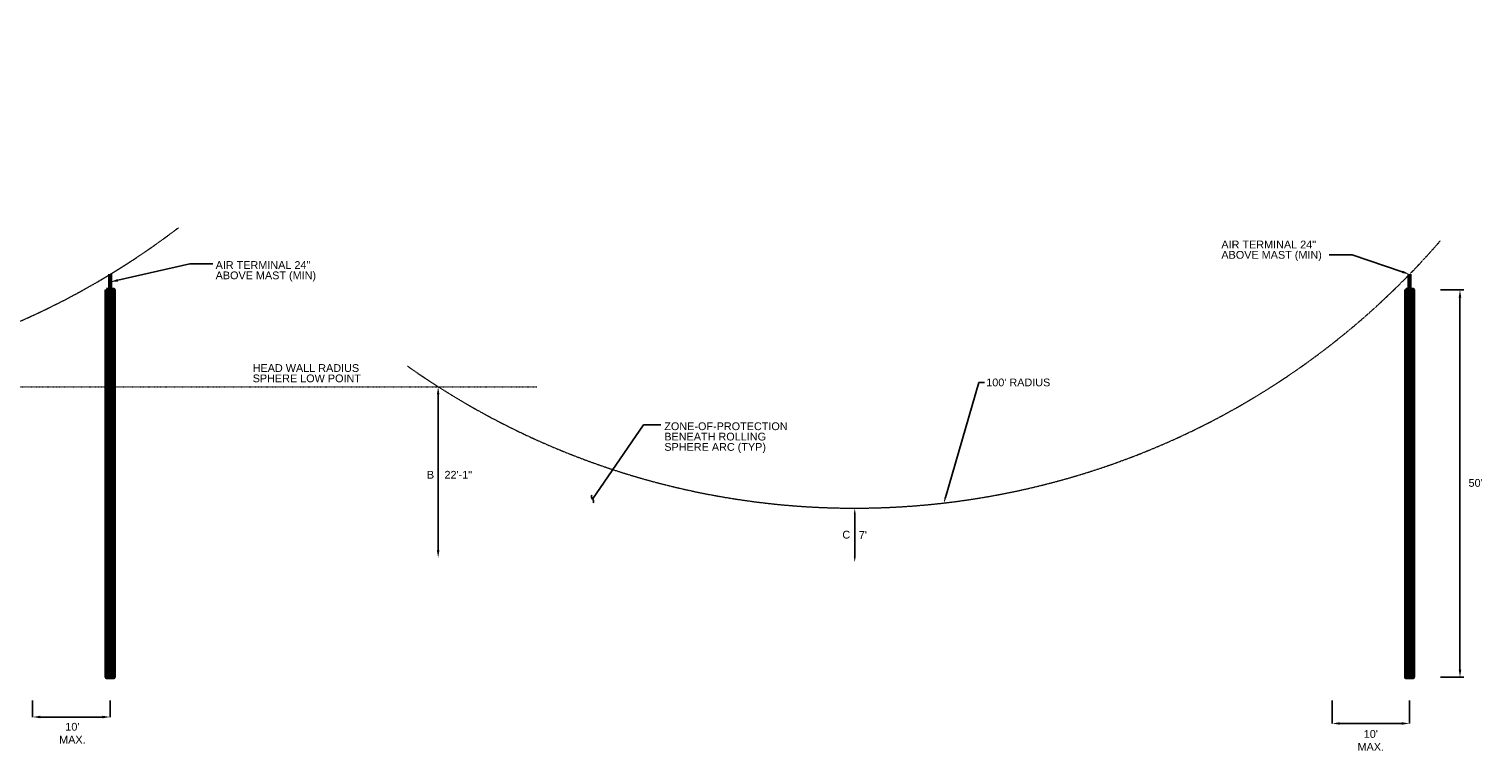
# Model space of a CAD drawing. Header units: inches. Extents: x -3 to 12799, y 241 to 11785.
# Tile 2 of 12: x 3005 to 5256, y 241 to 1360. Entities that reach past the tile are written whole.
import ezdxf
from ezdxf import colors
from ezdxf.entities.mleader import LeaderData, LeaderLine
from ezdxf.math import Vec2, Vec3

# ---------------------------------------------------------------- set-up
doc = ezdxf.new("R2010")
doc.units = ezdxf.units.IN
doc.header["$MEASUREMENT"] = 0
doc.linetypes.add('DASHED2', pattern=[0.375, 0.25, -0.125])
doc.linetypes.add('DOT', pattern=[0.25, 0, -0.25])
for name, color, linetype, lineweight in [('E-ANNO-TEXT', 7, 'Continuous', 18), ('E-LPS-RSM', 30, 'DASHED2', 18), ('E-LPS-SYMB', 7, 'Continuous', 60)]:
    doc.layers.add(name, color=color, linetype=linetype, lineweight=lineweight)
doc.styles.get("Standard").update_dxf_attribs({"font": 'arial.ttf'})
doc.dimstyles.new('Annotative', dxfattribs={"dimscale": 0, "dimtxt": 0.18, "dimasz": 0.18, "dimexe": 0.18, "dimexo": 0.0625, "dimgap": 0.09, "dimtad": 0, "dimtih": 1, "dimtoh": 1, "dimdec": 4, "dimzin": 0, "dimdsep": 46, "dimtxsty": 'Standard', "dimcen": 0.09, "dimadec": 0, "dimazin": 0, "dimtfac": 1, "dimtdec": 4, "dimtofl": 0, "dimtmove": 0, "dimatfit": 3, "dimfxl": 1, "dimtolj": 1, "dimtzin": 0, "dimarcsym": 0})
doc.dimstyles.get("Standard").update_dxf_attribs({"dimtxt": 0.18, "dimasz": 0.18, "dimexe": 0.18, "dimexo": 0.0625, "dimgap": 0.09, "dimtad": 0, "dimtih": 1, "dimtoh": 1, "dimdec": 4, "dimzin": 0, "dimdsep": 46, "dimtxsty": 'Standard', "dimcen": 0.09, "dimadec": 0, "dimazin": 0, "dimtfac": 1, "dimtdec": 4, "dimtofl": 0, "dimtmove": 0, "dimatfit": 3, "dimfxl": 1, "dimtolj": 1, "dimtzin": 0, "dimarcsym": 0})

# ---------------------------------------------------------------- blocks, each defined once
blk = doc.blocks.new('*D24')
at = {"layer": 'Defpoints', "color": 0, "transparency": 16777216}
for p in [(4283.1, 618.2), (4283.1, 618.2), (4283.1, 534.2)]:
    blk.add_point(p, dxfattribs=at)
at = {"layer": 'E-ANNO-TEXT', "color": 0, "lineweight": -2, "transparency": 16777216}
blk.add_line((4283.1, 543.2), (4283.1, 609.2), dxfattribs=at)
at = {"layer": 'E-ANNO-TEXT', "color": 0, "transparency": 16777216}
for points in [[(4281.6, 609.2), (4284.6, 609.2), (4283.1, 618.2)], [(4281.6, 543.2), (4284.6, 543.2), (4283.1, 534.2)]]:
    blk.add_solid(points, dxfattribs=at)
at = {"layer": 'E-ANNO-TEXT', "color": 0, "transparency": 16777216, "insert": (4295.7, 576.6), "char_height": 12, "width": 92.306, "attachment_point": 5}
blk.add_mtext("\\A1;7'", dxfattribs=at)
blk = doc.blocks.new('*D25')
at = {"layer": 'Defpoints', "color": 0, "transparency": 16777216}
for p in [(3638.1, 806.1), (3641.3, 806.1), (3641.1, 541.2)]:
    blk.add_point(p, dxfattribs=at)
at = {"layer": 'E-ANNO-TEXT', "color": 0, "lineweight": -2, "transparency": 16777216}
for p, q in [((3635.3, 806.1), (3635.1, 806.1)), ((3638.1, 553.2), (3638.1, 794.1))]:
    blk.add_line(p, q, dxfattribs=at)
at = {"layer": 'E-ANNO-TEXT', "color": 0, "transparency": 16777216}
for points in [[(3636.1, 794.1), (3640.1, 794.1), (3638.1, 806.1)], [(3636.1, 553.2), (3640.1, 553.2), (3638.1, 541.2)]]:
    blk.add_solid(points, dxfattribs=at)
at = {"layer": 'E-ANNO-TEXT', "color": 0, "transparency": 16777216, "insert": (3669.3, 669.8), "char_height": 12, "width": 92.306, "attachment_point": 5}
blk.add_mtext('\\A1;22\'-1"', dxfattribs=at)
blk = doc.blocks.new('*D26')
at = {"layer": 'Defpoints', "color": 0, "transparency": 16777216}
for p in [(5022.1, 356.2), (5142.1, 356.2), (5142.1, 284.7)]:
    blk.add_point(p, dxfattribs=at)
at = {"layer": 'E-ANNO-TEXT', "color": 0, "lineweight": -2, "transparency": 16777216}
for p, q in [((5022.1, 320.2), (5022.1, 284.5)), ((5142.1, 320.2), (5142.1, 284.5)), ((5034.1, 284.7), (5130.1, 284.7))]:
    blk.add_line(p, q, dxfattribs=at)
at = {"layer": 'E-ANNO-TEXT', "color": 0, "transparency": 16777216}
for points in [[(5034.1, 286.7), (5034.1, 282.7), (5022.1, 284.7)], [(5130.1, 286.7), (5130.1, 282.7), (5142.1, 284.7)]]:
    blk.add_solid(points, dxfattribs=at)
at = {"layer": 'E-ANNO-TEXT', "color": 0, "transparency": 16777216, "insert": (5082.1, 258.5), "char_height": 12, "width": 29.212, "attachment_point": 5}
blk.add_mtext("\\A1;10' MAX.", dxfattribs=at)
blk = doc.blocks.new('*D27')
at = {"layer": 'Defpoints', "color": 0, "transparency": 16777216}
for p in [(5142.1, 956.2, 0), (5220.2, 956.2), (5142.1, 356.2, 0)]:
    blk.add_point(p, dxfattribs=at)
at = {"layer": 'E-ANNO-TEXT', "color": 0, "lineweight": -2, "transparency": 16777216}
for p, q in [((5190.1, 956.2), (5226.2, 956.2)), ((5220.2, 368.2), (5220.2, 944.2)), ((5190.1, 356.2), (5226.2, 356.2))]:
    blk.add_line(p, q, dxfattribs=at)
at = {"layer": 'E-ANNO-TEXT', "color": 0, "transparency": 16777216}
for points in [[(5218.2, 944.2), (5222.2, 944.2), (5220.2, 956.2)], [(5218.2, 368.2), (5222.2, 368.2), (5220.2, 356.2)]]:
    blk.add_solid(points, dxfattribs=at)
at = {"layer": 'E-ANNO-TEXT', "color": 0, "transparency": 16777216, "insert": (5244.4, 657.1), "char_height": 12, "attachment_point": 5}
blk.add_mtext("\\A1;50'", dxfattribs=at)
blk = doc.blocks.new('_Integral')
at = {"color": 0, "linetype": 'ByBlock', "lineweight": -2}
for centre, start, end in [((0.44, -0.09), 102, 168), ((-0.44, 0.09), 282, 348)]:
    blk.add_arc(centre, 0.454, start, end, dxfattribs=at)
blk = doc.blocks.new('*D34')
at = {"layer": 'Defpoints', "color": 0, "transparency": 16777216}
for p in [(3010.3, 356.2, 0), (3130.3, 356.2, 0), (3130.3, 294.7)]:
    blk.add_point(p, dxfattribs=at)
at = {"layer": 'E-ANNO-TEXT', "color": 0, "lineweight": -2, "transparency": 16777216}
for p, q in [((3010.3, 320.2), (3010.3, 294.5)), ((3130.3, 320.2), (3130.3, 294.5)), ((3022.3, 294.7), (3118.3, 294.7))]:
    blk.add_line(p, q, dxfattribs=at)
at = {"layer": 'E-ANNO-TEXT', "color": 0, "transparency": 16777216}
for points in [[(3022.3, 296.7), (3022.3, 292.7), (3010.3, 294.7)], [(3118.3, 296.7), (3118.3, 292.7), (3130.3, 294.7)]]:
    blk.add_solid(points, dxfattribs=at)
at = {"layer": 'E-ANNO-TEXT', "color": 0, "transparency": 16777216, "insert": (3071.8, 269.6), "char_height": 12, "width": 29.212, "attachment_point": 5}
blk.add_mtext("\\A1;10' MAX.", dxfattribs=at)
blk = doc.blocks.new('*D35')
at = {"layer": 'Defpoints', "color": 0, "transparency": 16777216}
for p in [(4754.7, 1778.8, 0), (4421, 626.1, 0)]:
    blk.add_point(p, dxfattribs=at)
at = {"layer": 'E-ANNO-TEXT', "color": 0, "lineweight": -2, "transparency": 16777216}
for p, q in [((4475, 812.7), (4423.5, 634.8)), ((4484, 812.7), (4475, 812.7))]:
    blk.add_line(p, q, dxfattribs=at)
at = {"layer": 'E-ANNO-TEXT', "color": 0, "transparency": 16777216}
blk.add_solid([(4422.1, 635.2), (4425, 634.3), (4421, 626.1)], dxfattribs=at)
at = {"layer": 'E-ANNO-TEXT', "color": 0, "transparency": 16777216, "insert": (4536.3, 812.7), "char_height": 12, "width": 113.847, "attachment_point": 5}
blk.add_mtext("\\A1;100' RADIUS ", dxfattribs=at)

msp = doc.modelspace()

# ---------------------------------------------------------------- hatches: boundary and pattern name
at = {"layer": 'E-LPS-SYMB', "ltscale": 0.5, "transparency": 33554559}
h = msp.add_hatch(dxfattribs=at)
h.set_pattern_fill('ANSI31', color=256, scale=15.625)
h.set_pattern_definition([(45, (3322.1435, 154.4715), (-1.381068, 1.381068), [])])
h.paths.add_polyline_path([(3135.78038, 956.23788), (3124.84288, 956.23788), (3124.84288, 356.23788), (3135.78038, 356.23788)])
h = msp.add_hatch(dxfattribs=at)
h.set_pattern_fill('ANSI31', color=256, scale=15.625)
h.set_pattern_definition([(45, (5333.9594, 154.4715), (-1.381068, 1.381068), [])])
h.paths.add_polyline_path([(5147.59629, 956.23788), (5136.65879, 956.23788), (5136.65879, 356.23788), (5147.59629, 356.23788)])

# ---------------------------------------------------------------- linework, layer by layer
at = {"layer": 'E-LPS-RSM', "color": 252, "linetype": 'DOT', "lineweight": 0, "ltscale": 0.5, "true_color": 0x939598}
msp.add_line((2287.33351, 806.14413, 0.00004), (3790.75987, 806.14413, 0.00004), dxfattribs=at)
at = {"layer": 'E-LPS-RSM'}
for centre, start, end in [((2507.81163, 2006.14413, 0.00004), 234.11692283, 307.35905146), ((4283.12514, 1818.15591, 0.00008), 234.74893313, 319.07358105)]:
    msp.add_arc(centre, 1200, start, end, dxfattribs=at)
at = {"layer": 'E-LPS-SYMB'}
for p, q in [((3130.31163, 956.23788, 0.00004), (3130.31163, 980.23295, 0.00004)), ((5142.12754, 956.23788, 0.00008), (5142.12754, 980.23295, 0.00008))]:
    msp.add_line(p, q, dxfattribs=at)
for points, elevation in [([(3124.84288, 956.23788), (3135.78038, 956.23788), (3135.78038, 356.23788), (3124.84288, 356.23788)], 0.00004), ([(5136.65879, 956.23788), (5147.59629, 956.23788), (5147.59629, 356.23788), (5136.65879, 356.23788)], 0.00008)]:
    msp.add_lwpolyline(points, close=True, dxfattribs=dict(at, elevation=elevation))

# ---------------------------------------------------------------- texts
at = {"layer": 'E-ANNO-TEXT', "char_height": 12, "attachment_point": 1, "line_spacing_factor": 0.8}
for s, width, heights, insert in [('\\A1;AIR TERMINAL 24" ABOVE MAST (MIN)', 164.3653064, [46.01637], (4850.76939, 1032.33582, 0.00004)), ('\\A1;AIR TERMINAL 24" ABOVE MAST (MIN)', 164.3653064, [46.01637], (3293.5669, 1000.55801, 0.00004)), ('\\A1;HEAD WALL RADIUS SPHERE LOW POINT', 177.5215529, [41.04285], (3350.92581, 841.06046, 0.00004)), ('\\A1;ZONE-OF-PROTECTION BENEATH ROLLING SPHERE ARC (TYP)', 194.9280646, [53.16434], (3988.28457, 750.93114, 0.00004))]:
    msp.add_mtext_dynamic_manual_height_columns(s, width=width, gutter_width=48, heights=heights, dxfattribs=dict(at, insert=insert))
at = {"layer": 'E-ANNO-TEXT', "char_height": 12, "attachment_point": 1}
for s, width, insert in [('B', 15.191968, (3620.73913, 675.82039, 0.00004)), ('C', 14.3234021, (4263.96294, 583.03374, 0.00004))]:
    msp.add_mtext_dynamic_manual_height_columns(s, width=width, gutter_width=48, heights=[0], dxfattribs=dict(at, insert=insert))

# ---------------------------------------------------------------- dimensions: what is measured, and where the dimension line sits
at = {"layer": 'E-ANNO-TEXT'}
dim = msp.add_radius_dim(center=(4754.67332, 1778.79155, 0.00008), mpoint=(4421.03121, 626.10645, 0.00008), text="100' RADIUS ", dimstyle='Annotative', override={"dimscale": 1, "dimtxt": 12, "dimasz": 9, "dimexe": 12, "dimexo": 12, "dimgap": 4, "dimdec": 0, "dimlunit": 4}, dxfattribs=at)
dim.commit()
dim.dimension.update_dxf_attribs({"geometry": '*D35', "text_midpoint": (4536.27989, 812.72178, 0.00008), "dimtype": 164})
for base, p1, p2, override, picture, middle in [((5220.2388, 956.23788, 0.00008), (5142.12754, 356.23788, 0.00008), (5142.12754, 956.23788, 0.00008), {"dimtxt": 12, "dimasz": 12, "dimexe": 6, "dimexo": 48, "dimgap": 12, "dimdec": 0, "dimlunit": 3, "dimtmove": 2}, '*D27', (5244.35064, 657.12665, 0.00008)), ((3638.12754, 806.14413, 0.00008), (3641.12754, 541.23788, 0.00008), (3641.25273, 806.14413, 0.00008), {"dimtxt": 12, "dimasz": 12, "dimexe": 3, "dimexo": 6, "dimgap": 2, "dimdec": 0, "dimlunit": 4, "dimtmove": 2, "dimfxl": 0, "dimfrac": 1}, '*D25', (3669.25092, 669.77557, 0.00008)), ((4283.12514, 618.15591, 0.00008), (4283.12514, 534.24744, 0.00008), (4283.12514, 618.15591, 0.00008), {"dimtxt": 12, "dimasz": 9, "dimexe": 0, "dimexo": 0, "dimgap": 2, "dimdec": 0, "dimlunit": 4, "dimtmove": 2, "dimfxl": 3, "dimfxlon": 1, "dimfrac": 1}, '*D24', (4295.72203, 576.64293, 0.00008))]:
    dim = msp.add_linear_dim(base=base, p1=p1, p2=p2, angle=90, dimstyle='Standard', override=override, dxfattribs=at)
    dim.commit()
    dim.dimension.update_dxf_attribs({"geometry": picture, "text_midpoint": middle, "dimtype": 160})
for base, p1, p2, picture, middle in [((3130.31163, 294.71869, 0.00008), (3010.31163, 356.23788, 0.00004), (3130.31163, 356.23788, 0.00004), '*D34', (3071.82767, 269.62631, 0.00008)), ((5142.12692, 284.69834, 0.00008), (5022.12754, 356.23788, 0.00008), (5142.12692, 356.23788, 0.00008), '*D26', (5082.12723, 258.53519, 0.00008))]:
    dim = msp.add_linear_dim(base=base, p1=p1, p2=p2, text='<> MAX.', dimstyle='Annotative', override={"dimscale": 1, "dimtxt": 12, "dimasz": 12, "dimexo": 36, "dimgap": 4, "dimdec": 0, "dimlunit": 4, "dimtmove": 2}, dxfattribs=at)
    dim.commit()
    dim.dimension.update_dxf_attribs({"geometry": picture, "text_midpoint": middle, "dimtype": 160})

# ---------------------------------------------------------------- leaders
ml = msp.add_multileader_mtext('Standard', dxfattribs=at)
ml.set_content('', color=256)
ml.set_leader_properties()
ml.build(insert=Vec2(0, 0))
ml.multileader.update_dxf_attribs({"dogleg_length": 0.36, "arrow_head_size": 12, "scale": 48})
ctx = ml.context
ctx.base_point, ctx.scale, ctx.char_height, ctx.arrow_head_size, ctx.landing_gap_size, ctx.plane_origin = Vec3(5008.88458, 1010.18083, 0.00004), 48, 8.64, 12, 4.32, Vec3(4057.53872, 995.19673, 0.00004)
ctx.text_align_type = 2
notes = []
notes.append((ctx, [(1, (1, 1, 0), (5053.25267, 1010.18083, 0.00004), (-1, 0), 35.7281, [(0, [(5142.12754, 980.23295, 0.00004)], 0, [])])]))
ctx.mtext.insert, ctx.mtext.alignment, ctx.mtext.flow_direction = Vec3(5013.20458, 1014.50083, 0.00004), 3, 5
ml = msp.add_multileader_mtext('Standard', dxfattribs=at)
ml.set_content('', color=256)
ml.set_leader_properties()
ml.build(insert=Vec2(0, 0))
ml.multileader.update_dxf_attribs({"dogleg_length": 0.36, "arrow_head_size": 12, "scale": 48})
ctx = ml.context
ctx.base_point, ctx.scale, ctx.char_height, ctx.arrow_head_size, ctx.landing_gap_size, ctx.plane_origin = Vec3(3289.2469, 996.51772, 0.00004), 48, 8.64, 12, 4.32, Vec3(2504.85453, 995.19673, 0.00004)
notes.append((ctx, [(0, (1, 1, 0), (3253.5188, 996.51772, 0.00004), (1, 0), 35.7281, [(0, [(3130.31163, 968.23542, 0.00004)], 0, [])])]))
ctx.mtext.insert, ctx.mtext.flow_direction = Vec3(3293.5669, 1000.83772, 0.00004), 5
ml = msp.add_multileader_mtext('Standard', dxfattribs=at)
ml.set_content('', color=256)
ml.set_leader_properties()
ml.set_arrow_properties(name='INTEGRAL')
ml.build(insert=Vec2(0, 0))
ml.multileader.update_dxf_attribs({"dogleg_length": 0.36, "arrow_head_size": 12, "scale": 48})
ctx = ml.context
ctx.base_point, ctx.scale, ctx.char_height, ctx.arrow_head_size, ctx.landing_gap_size, ctx.plane_origin = Vec3(3982.87225, 747.37872, 0.00004), 48, 8.64, 12, 4.32, Vec3(3664.88681, 782.44165, 0.00004)
notes.append((ctx, [(0, (1, 1, 0), (3956.29448, 747.37872, 0.00004), (1, 0), 26.57777, [(0, [(3877.11632, 632.22852, 0.00004)], 0, [])])]))
ctx.mtext.insert, ctx.mtext.flow_direction = Vec3(3987.19225, 751.69872, 0.00004), 5
for ctx, leaders in notes:
    for number, flags, end, landing, length, lines in leaders:
        leader = LeaderData()
        leader.index, (leader.has_last_leader_line, leader.has_dogleg_vector, leader.attachment_direction) = number, flags
        leader.last_leader_point, leader.dogleg_vector, leader.dogleg_length = Vec3(end), Vec3(landing), length
        for number, points, colour, breaks in lines:
            line = LeaderLine()
            line.index, line.vertices, line.color, line.breaks = number, Vec3.list(points), colors.encode_raw_color(colour), breaks
            leader.lines.append(line)
        ctx.leaders.append(leader)

doc.saveas('drawing.dxf')
